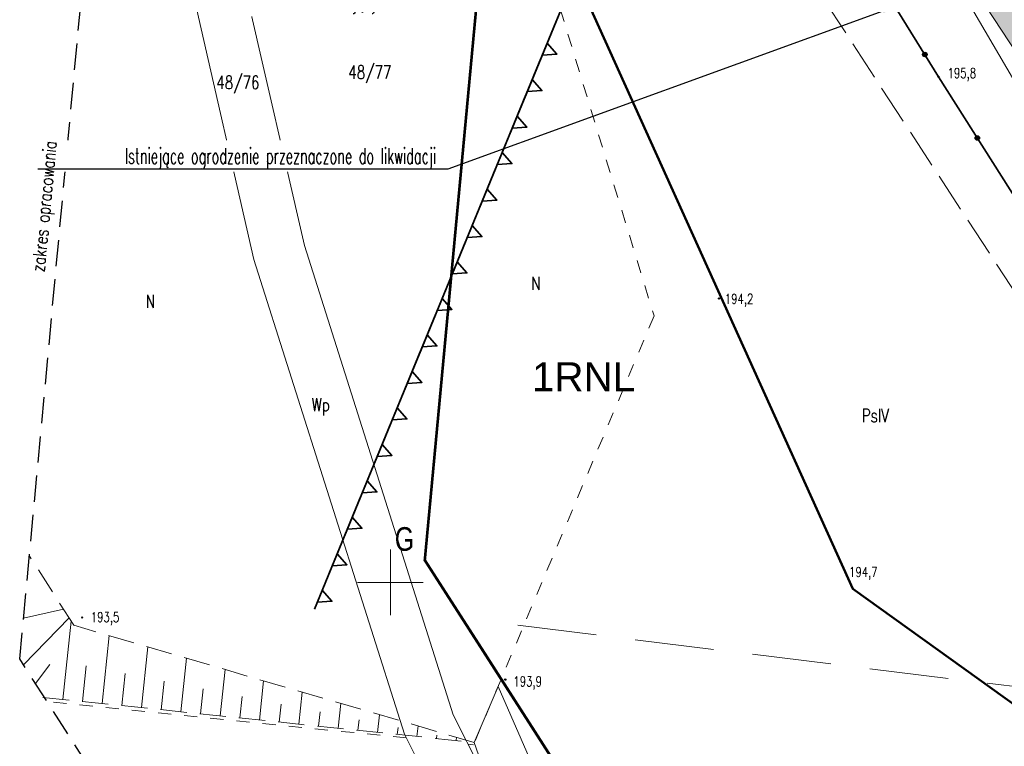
# Model space of a CAD drawing. Header units: centimetres. Extents: x 7405963 to 7406311, y 5744969 to 5745352.
# Tile 4 of 23: x 7405972 to 7406047, y 5745188 to 5745243. Entities that reach past the tile are written whole.
import ezdxf
from ezdxf import colors
from ezdxf.entities.mleader import LeaderData, LeaderLine
from ezdxf.enums import TextEntityAlignment as Align
from ezdxf.math import Vec2, Vec3

# ---------------------------------------------------------------- set-up
doc = ezdxf.new("R2010")
doc.units = ezdxf.units.CM
doc.header["$LTSCALE"] = 2
doc.header["$MEASUREMENT"] = 0
for name, pattern in [('0', [1.5, 1, -0.5]), ('2217', [2, 1.5, -0.5]), ('2218', [1, 0.5, -0.5]), ('3901', [0]), ('PHANTOM2', [1.25, 0.625, -0.125, 0.125, -0.125, 0.125, -0.125])]:
    doc.linetypes.add(name, pattern=pattern)
for name, color, linetype, lineweight in [('__OPIS', 7, 'Continuous', 20), ('A-TEREN', 7, 'Continuous', 13), ('OPISY', 70, 'Continuous', 18), ('TEREN', 250, 'Continuous', 13), ('ZJAZD', 10, 'Continuous', 9)]:
    doc.layers.add(name, color=color, linetype=linetype, lineweight=lineweight)
for name, color, linetype in [('DZIALKI', 98, 'Continuous'), ('DZIALKI-OPIS', 98, 'Continuous'), ('KANALIZACJA', 36, 'Continuous'), ('KONTURY', 98, '2217'), ('MDCP_nowa', 7, 'Continuous'), ('MPZP', 70, 'Continuous'), ('PLOT', 48, '3901'), ('ROW', 142, 'Continuous'), ('RZEDNE', 7, 'Continuous'), ('SIATKA', 7, 'Continuous'), ('SKARPA', 201, 'Continuous'), ('UZYTKI', 98, '2218'), ('UZYTKI-OPIS', 98, '2218'), ('zakres', 7, '0')]:
    doc.layers.add(name, color=color, linetype=linetype)
doc.styles.add('Arial-Bold', font='arial.ttf', dxfattribs={"width": 0.75})
doc.styles.add('STYL1', font='SIMPLEX.SHX', dxfattribs={"width": 0.8})
doc.styles.add('STYL_ARIAL', font='simplex', dxfattribs={"width": 0.75, "oblique": 0.1})

# ---------------------------------------------------------------- blocks, each defined once
blk = doc.blocks.new('*U311')
at = {"color": 70, "lineweight": 35}
for points in [[(55.738, -0.001), (56.231, 0.999), (56.723, -0.001)], [(58.738, -0.001), (59.231, 0.999), (59.723, -0.001)], [(61.738, -0.001), (62.231, 0.999), (62.723, -0.001)], [(64.738, -0.001), (65.231, 0.999), (65.723, -0.001)], [(67.738, -0.001), (68.231, 0.999), (68.723, -0.001)], [(70.738, -0.001), (71.231, 0.999), (71.723, -0.001)], [(73.738, -0.001), (74.231, 0.999), (74.723, -0.001)], [(76.738, -0.001), (77.231, 0.999), (77.723, -0.001)], [(79.738, -0.001), (80.231, 0.999), (80.723, -0.001)], [(82.738, -0.001), (83.231, 0.999), (83.723, -0.001)], [(85.738, -0.001), (86.231, 0.999), (86.723, -0.001)], [(88.738, -0.001), (89.231, 0.999), (89.723, -0.001)], [(91.738, -0.001), (92.231, 0.999), (92.723, -0.001)], [(94.738, -0.001), (95.231, 0.999), (95.723, -0.001)], [(97.738, -0.001), (98.231, 0.999), (98.723, -0.001)], [(100.738, -0.001), (101.231, 0.999), (101.723, -0.001)], [(45, 0), (54.28, 0)], [(48, 0), (57.28, 0)], [(51, 0), (60.28, 0)], [(54, 0), (63.28, 0)], [(57, 0), (66.28, 0)], [(60, 0), (69.28, 0)], [(63, 0), (72.28, 0)], [(66, 0), (75.28, 0)], [(69, 0), (78.28, 0)], [(72, 0), (81.28, 0)], [(75, 0), (84.28, 0)], [(78, 0), (87.28, 0)], [(81, 0), (90.28, 0)], [(84, 0), (93.28, 0)], [(87, 0), (96.28, 0)], [(90, 0), (99.28, 0)], [(93, 0), (102.28, 0)]]:
    blk.add_lwpolyline(points, dxfattribs=at)
blk = doc.blocks.new('OTRS')
at = {"color": 0}
blk.add_circle((0, 0), 0.05, dxfattribs=at)
blk = doc.blocks.new('SURS')
at = {"color": 0}
blk.add_circle((0, 0), 0.05, dxfattribs=at)
blk = doc.blocks.new('A$7E8815FB1995')
at = {"layer": 'DZIALKI', "color": 7, "lineweight": 18}
for p, q in [((-97.38, -98.31), (-88.17, 0.35)), ((-106.54, -74.38), (-117.53, -26.56)), ((-121.025, -28.828), (-110.4, -75.43)), ((-96.637, -105.576), (-106.54, -74.38)), ((-110.4, -75.43), (-98.93, -111.54)), ((-92.642, -105.689), (-97.38, -98.31)), ((-95.21, -110.07), (-96.637, -105.576)), ((-92.642, -105.689), (-54.04, -165.81)), ((-88.87, -122.64), (-95.21, -110.07)), ((-98.93, -111.54), (-92.11, -124.99))]:
    blk.add_line(p, q, dxfattribs=at)
at = {"layer": 'KANALIZACJA', "color": 34, "lineweight": 18}
blk.add_line((-62.464, -44.851), (-50.453, -65.396), dxfattribs=at)
at = {"layer": 'KONTURY', "color": 3, "linetype": '2217', "lineweight": 18}
blk.add_line((-69.17, -52.35), (-35.55, -103.82), dxfattribs=at)
at = {"layer": 'PLOT', "color": 7, "linetype": '3901', "lineweight": 35}
for p, q in [((-58.277, -61.533), (-88.131, -13.171)), ((-45.501, -81.72), (-58.277, -61.533))]:
    blk.add_line(p, q, dxfattribs=at)
at = {"layer": 'PLOT', "color": 7}
for centre, radius in [((-59.316, -59.85), 0.175), ((-59.316, -59.85), 0.158), ((-59.316, -59.85), 0.14), ((-59.316, -59.85), 0.122), ((-59.316, -59.85), 0.105), ((-59.316, -59.85), 0.0875), ((-59.316, -59.85), 0.07), ((-59.316, -59.85), 0.0525), ((-59.316, -59.85), 0.035), ((-55.324, -66.199), 0.175), ((-55.324, -66.199), 0.158), ((-55.324, -66.199), 0.14), ((-55.324, -66.199), 0.122), ((-55.324, -66.199), 0.105), ((-55.324, -66.199), 0.0875), ((-55.324, -66.199), 0.07), ((-55.324, -66.199), 0.0525), ((-55.324, -66.199), 0.035)]:
    blk.add_circle(centre, radius, dxfattribs=at)
at = {"layer": 'ROW', "color": 7, "lineweight": 18}
for p, q in [((-93.617, -112.171), (-91.798, -107.914)), ((-91.798, -107.914), (-88.52, -115.395)), ((-91.241, -119.055), (-93.617, -112.171))]:
    blk.add_line(p, q, dxfattribs=at)
at = {"layer": 'SIATKA', "color": 7, "lineweight": 18}
for p, q in [((-100, -102.5), (-100, -97.5)), ((-102.5, -100), (-97.5, -100))]:
    blk.add_line(p, q, dxfattribs=at)
at = {"layer": 'SKARPA', "color": 7, "linetype": '0', "lineweight": 18}
for p, q in [((-124.101, -103.252), (-127.479, -97.958)), ((-93.617, -112.171), (-124.101, -103.252)), ((-126.439, -108.74), (-93.617, -112.171))]:
    blk.add_line(p, q, dxfattribs=at)
at = {"layer": 'SKARPA', "color": 7, "lineweight": 18}
for p, q in [((-127.923, -102.717), (-124.875, -102.038)), ((-127.926, -106.264), (-124.451, -102.704)), ((-124.926, -108.898), (-124.303, -102.935)), ((-121.932, -109.211), (-121.392, -104.044)), ((-118.938, -109.524), (-118.455, -104.904)), ((-127.006, -107.697), (-125.915, -106.242)), ((-123.429, -109.054), (-123.145, -106.334)), ((-115.943, -109.837), (-115.517, -105.763)), ((-120.435, -109.367), (-120.179, -106.921)), ((-112.949, -110.15), (-112.58, -106.622)), ((-117.44, -109.68), (-117.213, -107.507)), ((-109.954, -110.463), (-109.643, -107.482)), ((-114.446, -109.993), (-114.247, -108.093)), ((-106.96, -110.776), (-106.706, -108.341)), ((-111.452, -110.306), (-111.281, -108.679)), ((-108.457, -110.619), (-108.316, -109.265)), ((-103.966, -111.089), (-103.768, -109.201)), ((-105.463, -110.932), (-105.35, -109.852)), ((-100.971, -111.402), (-100.831, -110.06)), ((-102.468, -111.245), (-102.384, -110.438)), ((-99.474, -111.558), (-99.418, -111.024)), ((-97.977, -111.715), (-97.894, -110.919)), ((-96.48, -111.871), (-96.452, -111.61)), ((-94.982, -112.028), (-94.956, -111.779))]:
    blk.add_line(p, q, dxfattribs=at)
at = {"layer": 'UZYTKI', "color": 86, "linetype": '2218', "lineweight": 18}
for p, q in [((-90, -46.82), (-79.93, -79.73)), ((-79.93, -79.73), (-93.67, -112.35)), ((-98.78, -111.83), (-126.135, -109.053)), ((-93.67, -112.35), (-94.08, -112.31))]:
    blk.add_line(p, q, dxfattribs=at)
at = {"layer": 'zakres', "color": 7, "linetype": '0', "lineweight": 25}
for p, q in [((-128.212, -105.818), (-118.047, 3.08)), ((-62.966, -207.436), (-128.212, -105.818))]:
    blk.add_line(p, q, dxfattribs=at)
at = {"layer": 'RZEDNE', "color": 7}
for name, p in [('OTRS', (-58.277, -61.533)), ('OTRS', (-74.983, -78.406)), ('SURS', (-123.459, -102.669)), ('SURS', (-91.255, -107.388))]:
    blk.add_blockref(name, p, dxfattribs=at)
at = {"layer": 'DZIALKI-OPIS', "color": 7, "style": 'STYL_ARIAL', "width": 0.75}
blk.add_text('48/77', height=1, dxfattribs=at).set_placement((-103.196, -60.689), align=Align.TOP_LEFT)
blk.add_text('48/76', height=1, dxfattribs=at).set_placement((-113.243, -62.771), align=Align.BOTTOM_LEFT)
at = {"layer": 'RZEDNE', "color": 7, "style": 'STYL_ARIAL', "width": 0.75}
for s, p in [('195,8', (-57.587, -61.862)), ('194,2', (-74.542, -79.031)), ('194,7', (-65.084, -99.802))]:
    blk.add_text(s, height=0.75, dxfattribs=at).set_placement(p, align=Align.BOTTOM_LEFT)
for s, p in [('193,5', (-121.714, -102.637)), ('193,9', (-89.548, -107.528))]:
    blk.add_text(s, height=0.75, dxfattribs=at).set_placement(p, align=Align.MIDDLE_CENTER)
at = {"layer": 'UZYTKI-OPIS', "color": 86, "style": 'STYL_ARIAL', "width": 0.75}
for s, p in [('N', (-89.272, -76.745)), ('N', (-118.619, -78.12)), ('Wp', (-105.999, -85.982)), ('PsIV', (-64.12, -86.803))]:
    blk.add_text(s, height=1, dxfattribs=at).set_placement(p, align=Align.TOP_LEFT)
at = {"layer": 'zakres', "color": 7, "style": 'STYL_ARIAL', "width": 0.75}
blk.add_text('zakres opracowania', height=1, rotation=84.6668, dxfattribs=at).set_placement((-126.022, -76.442), align=Align.BOTTOM_LEFT)

msp = doc.modelspace()

# ---------------------------------------------------------------- hatches: boundary and pattern name
at = {"layer": 'A-TEREN', "linetype": 'Continuous', "lineweight": 5, "transparency": 33554483}
h = msp.add_hatch(dxfattribs=at)
h.set_pattern_fill('AR-CONC', color=252, scale=0.01, angle=354)
h.set_pattern_definition([(44, (0, 0), (1.795205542, -0.34895253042), [0.1905, -2.0955]), (349, (0, 0), (-0.1507890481, 1.93693893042), [0.1524, -1.6764]), (94.451, (0.1496, -0.029), (1.64442213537, 1.58797706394), [0.1619, -1.7809]), (40.1842, (0.053, 0.5052), (2.6519942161, -0.7014749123), [0.28575, -3.14325]), (90.6356, (0.274, 0.4468), (2.6196672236, 2.21254633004), [0.24285, -2.67135]), (345.184, (0.053, 0.5052), (2.6196704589, 2.2125415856), [0.2286, -2.5146]), (15, (0.2924, 0.3524), (1.40094660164, -1.17553367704), [0.1905, -2.0955]), (320, (0.2924, 0.3524), (0.8071635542, 1.76718894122), [0.1524, -1.6764]), (65.4514, (0.4092, 0.2544), (2.20810643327, 0.59165977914), [0.1619, -1.7809]), (31.5, (0, 0), (0.119100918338, 0.837689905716), [0, -1.65608, 0, -1.7018, 0, -1.68275]), (1.5, (0, 0), (0.76925338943, 0.92647218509), [0, -0.97028, 0, -1.61798, 0, -0.64135]), (321.5, (-0.5633, 0.0592), (1.342489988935, -0.1987043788), [0, -0.635, 0, -1.9812, 0, -2.6289]), (311.5, (-0.8159, 0.0858), (1.49975506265, 0.0980348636), [0, -0.8255, 0, -1.31572, 0, -1.8669])])
h.paths.add_polyline_path([(7406037.766, 5745272.109, -0.041242), (7406037.626, 5745271.097, 0.042622)])
h.paths.add_polyline_path([(7406044.274, 5745290.705), (7406049.207, 5745287.29), (7406045.42, 5745281.75), (7406055.702, 5745274.721), (7406051.77, 5745268.97), (7406058.878, 5745263.698), (7406063.894, 5745260.226), (7406064.804, 5745261.542), (7406068.233, 5745259.168), (7406059.796, 5745246.98), (7406033.919, 5745264.926), (7406032.676, 5745263.108), (7406081.644, 5745188.573), (7406101.703, 5745201.751), (7406114.234, 5745219.83), (7406116.86, 5745223.561), (7406100.392, 5745234.96), (7406107.632, 5745245.419), (7406124.097, 5745234.016), (7406125.534, 5745235.826), (7406115.32, 5745251.62), (7406105.462, 5745258.288), (7406089.071, 5745271.462), (7406082.698, 5745276.857), (7406082.639, 5745279.701), (7406048.946, 5745302.693), (7406047.892, 5745305.126), (7406042.957, 5745304.312), (7406044.081, 5745301.723), (7406027.46, 5745298.41), (7406030.112, 5745294.426, -0.198666)])
edge = h.paths.add_edge_path()
edge.add_arc((7406077.021, 5745225.751), 4.742, 0, 360)
h.paths.add_polyline_path([(7406055.702, 5745274.721), (7406051.77, 5745268.97), (7406059.691, 5745263.291), (7406059.618, 5745263.186), (7406060.19, 5745262.79), (7406063.894, 5745260.226), (7406064.804, 5745261.542), (7406068.233, 5745259.168), (7406075.23, 5745269.276), (7406067.526, 5745274.609), (7406067.451, 5745274.501), (7406049.18, 5745287.25), (7406045.42, 5745281.75)])
h.paths.add_polyline_path([(7406075.545, 5745252.161), (7406082.784, 5745262.619), (7406107.632, 5745245.419), (7406100.392, 5745234.96)])

# ---------------------------------------------------------------- linework, layer by layer
at = {"layer": 'A-TEREN', "color": 252, "linetype": 'Continuous', "lineweight": 5, "transparency": 33554483}
msp.add_lwpolyline([(7406036.864, 5745275.602, -0.296205), (7406036.745, 5745269.06), (7406033.918, 5745264.926), (7406032.676, 5745263.108), (7406081.644, 5745188.573), (7406101.704, 5745201.751), (7406114.243, 5745219.83), (7406114.234, 5745219.83), (7406123.895, 5745233.761), (7406125.534, 5745235.826), (7406115.32, 5745251.62), (7406105.462, 5745258.288), (7406089.071, 5745271.462), (7406082.698, 5745276.857), (7406082.639, 5745279.701), (7406048.946, 5745302.693), (7406047.892, 5745305.126), (7406042.957, 5745304.312), (7406044.081, 5745301.723), (7406027.46, 5745298.41), (7406023.46, 5745295.74), (7406036.864, 5745275.602)], format="xyb", dxfattribs=at)
at = {"layer": 'MPZP', "linetype": '0', "lineweight": 20, "ltscale": 3}
msp.add_line((7406009.707, 5745196.74), (7406120.651, 5745183.069), dxfattribs=at)
at = {"layer": 'MPZP', "lineweight": 50}
for points in [[(7406050.406, 5745305.534), (7406155.404, 5745234.23), (7406120.4, 5745182.7), (7406045.96, 5745134.19), (7406007.358, 5745194.311)], [(7406012.012, 5745302.37), (7406002.62, 5745201.69), (7406007.358, 5745194.311)], [(7406008.029, 5745259.634), (7406035.198, 5745199.517), (7406088.04, 5745161.612)]]:
    msp.add_lwpolyline(points, dxfattribs=at)

# ---------------------------------------------------------------- block references
at = {"layer": 'MDCP_nowa'}
msp.add_blockref('A$7E8815FB1995', (7406100, 5745300), dxfattribs=at)
at = {"layer": 'MPZP', "color": 80, "rotation": 247.6224213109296}
msp.add_blockref('*U311', (7406033.162, 5745292.556), dxfattribs=at)

# ---------------------------------------------------------------- texts
at = {"layer": 'MPZP', "style": 'Arial-Bold'}
msp.add_text('1RNL', height=2.2, dxfattribs=at).set_placement((7406014.706, 5745215.643), align=Align.MIDDLE_CENTER)
at = {"layer": 'OPISY', "style": 'Arial-Bold', "width": 0.75}
msp.add_text('G', height=1.8, dxfattribs=at).set_placement((7406001.075, 5745203.304), align=Align.MIDDLE_CENTER)

# ---------------------------------------------------------------- next in the draw order: leaders
at = {"layer": '__OPIS', "color": 0, "lineweight": -3}
ml = msp.add_multileader_mtext('Standard', dxfattribs=at)
ml.set_content('{\\W0.6;Istniejąca sdnia ks %%C1000\\Pna istniejącym kanale}', style='STYL1')
ml.set_leader_properties()
ml.build(insert=Vec2(0, 0))
ml.multileader.update_dxf_attribs({"has_text_frame": 1, "text_left_attachment_type": 6, "text_right_attachment_type": 6, "dogleg_length": 0.1, "arrow_head_size": 1})
ctx = ml.context
ctx.base_point, ctx.char_height, ctx.arrow_head_size, ctx.landing_gap_size, ctx.plane_origin = Vec3(7405988.703, 5745244.853, -20357.027), 1.2, 1, 0.8, Vec3(7456642.186, 5700543.468, -20357.027)
ctx.left_attachment, ctx.right_attachment, ctx.text_align_type = 6, 6, 2
notes = []
notes.append((ctx, [(0, (1, 1, 0), (7406004.481, 5745244.853, -20357.027), (-1, 0), 0.1, [(0, [(7406037.007, 5745255.102, -20357.027)], 0, [])])]))
ctx.mtext.insert, ctx.mtext.rotation, ctx.mtext.width, ctx.mtext.alignment, ctx.mtext.line_spacing_factor, ctx.mtext.flow_direction = Vec3(7406003.581, 5745246.449, -20357.027), -5.954776, 14.48701, 3, 0.8, 5
ctx.mtext.has_bg_fill, ctx.mtext.bg_color, ctx.mtext.bg_scale_factor, ctx.mtext.bg_transparency, ctx.mtext.use_window_bg_color = 1, -1027028792, 1.5, 0, 1
for ctx, leaders in notes:
    for number, flags, end, landing, length, lines in leaders:
        leader = LeaderData()
        leader.index, (leader.has_last_leader_line, leader.has_dogleg_vector, leader.attachment_direction) = number, flags
        leader.last_leader_point, leader.dogleg_vector, leader.dogleg_length = Vec3(end), Vec3(landing), length
        for number, points, colour, breaks in lines:
            line = LeaderLine()
            line.index, line.vertices, line.color, line.breaks = number, Vec3.list(points), colors.encode_raw_color(colour), breaks
            leader.lines.append(line)
        ctx.leaders.append(leader)

# ---------------------------------------------------------------- next in the draw order: linework, layer by layer
at = {"layer": 'TEREN', "color": 6, "linetype": 'PHANTOM2', "ltscale": 5, "true_color": 0xff0fff}
msp.add_lwpolyline([(7406155.406, 5745234.233, 0.2, 0.2, 0), (7406120.4, 5745182.7, 0.2, 0.2, 0), (7406045.96, 5745134.19, 0.2, 0.2, 0), (7406002.62, 5745201.69, 0.2, 0.2, 0), (7406012.1, 5745303.37, 0.2, 0.2, 0)], format="xyseb", dxfattribs=at)

# ---------------------------------------------------------------- next in the draw order: leaders
at = {"layer": 'ZJAZD', "color": 7}
ml = msp.add_multileader_mtext('Standard', dxfattribs=at)
ml.set_content('{\\C7;\\W0.6;Istniejące ogrodzenie przeznaczone do likwidacji}', color=256, style='STYL1')
ml.set_leader_properties()
ml.build(insert=Vec2(0, 0))
ml.multileader.update_dxf_attribs({"has_text_frame": 1, "text_left_attachment_type": 6, "text_right_attachment_type": 6, "dogleg_length": 0.1, "arrow_head_size": 1})
ctx = ml.context
ctx.base_point, ctx.char_height, ctx.arrow_head_size, ctx.landing_gap_size, ctx.plane_origin = Vec3(7405976.117, 5745231.44), 1.2, 1, 0.8, Vec3(7456640.287, 5700532.029)
ctx.left_attachment, ctx.right_attachment, ctx.text_align_type = 6, 6, 2
notes = []
notes.append((ctx, [(0, (1, 1, 0), (7406004.387, 5745231.44), (-1, 0), 0.1, [(0, [(7406038.431, 5745243.8)], 0, [])])]))
ctx.mtext.insert, ctx.mtext.rotation, ctx.mtext.width, ctx.mtext.alignment, ctx.mtext.line_spacing_factor, ctx.mtext.flow_direction = Vec3(7406003.487, 5745233.036), -5.954776, 30.03052, 3, 0.8, 5
ctx.mtext.has_bg_fill, ctx.mtext.bg_color, ctx.mtext.bg_scale_factor, ctx.mtext.bg_transparency, ctx.mtext.use_window_bg_color = 1, -1027028792, 1.5, 0, 1
for ctx, leaders in notes:
    for number, flags, end, landing, length, lines in leaders:
        leader = LeaderData()
        leader.index, (leader.has_last_leader_line, leader.has_dogleg_vector, leader.attachment_direction) = number, flags
        leader.last_leader_point, leader.dogleg_vector, leader.dogleg_length = Vec3(end), Vec3(landing), length
        for number, points, colour, breaks in lines:
            line = LeaderLine()
            line.index, line.vertices, line.color, line.breaks = number, Vec3.list(points), colors.encode_raw_color(colour), breaks
            leader.lines.append(line)
        ctx.leaders.append(leader)

doc.saveas('drawing.dxf')
